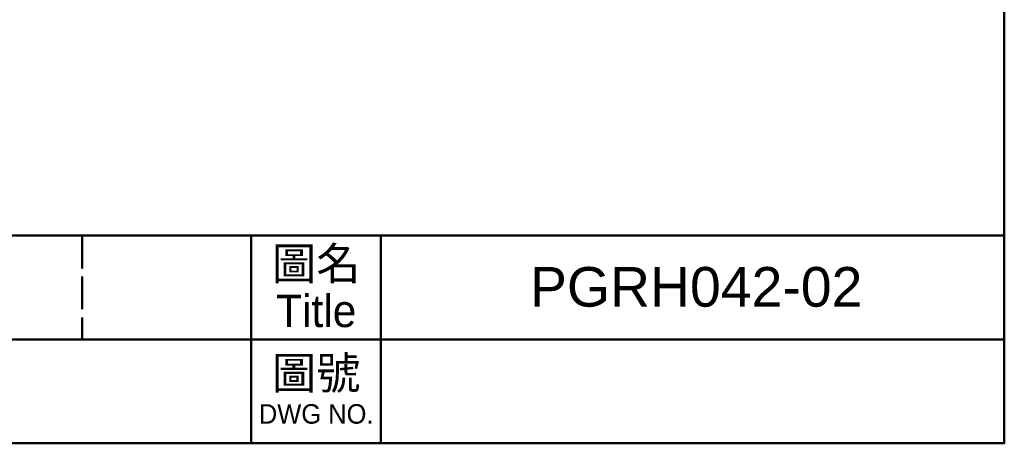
# Model space of a CAD drawing. Header units: millimetres. Extents: x 2723 to 3130, y 721 to 1006.
# Tile 5 of 8: x 3022 to 3130, y 721 to 767. Entities that reach past the tile are written whole.
import ezdxf

# ---------------------------------------------------------------- set-up
doc = ezdxf.new("R2010")
doc.units = ezdxf.units.MM
doc.linetypes.add('DASHED', pattern=[0.2068, 0.1655, -0.0413])
doc.layers.add('圖框', color=7, linetype='Continuous', lineweight=50)
doc.styles.add('預設-ISO', font='arial.ttf')

# ---------------------------------------------------------------- blocks, each defined once
blk = doc.blocks.new('標題欄框 下標註')
at = {"layer": '圖框', "linetype": 'DASHED', "ltscale": 15.230104}
blk.add_line((216.283, 89.91), (216.283, 81.91), dxfattribs=at)
at = {"layer": '圖框'}
for p, q in [((229.283, 89.91), (229.283, 73.91)), ((239.283, 89.91), (239.283, 73.91)), ((162.283, 81.91), (287.283, 81.91))]:
    blk.add_line(p, q, dxfattribs=at)
for points in [[(2.283, 89.91), (287.283, 89.91), (287.283, 273.91), (2.283, 273.91)], [(287.283, 89.91), (2.283, 89.91), (2.283, 73.91), (287.283, 73.91)]]:
    blk.add_lwpolyline(points, close=True, dxfattribs=at)
at = {"layer": '圖框', "color": 7, "attachment_point": 5, "line_spacing_factor": 0.875, "style": '預設-ISO'}
for s, insert, char_height, width in [('\\f新細明體|b0|i0;\\H2.5000;圖名\\PTitle', (234.302, 85.921), 2.5, 10.09163), ('\\f新細明體|b0|i0;\\H2.5000;圖號\\P\\f新細明體|b0|i0;\\H1.5000;DWG NO.', (234.297, 77.986), 3.5, 9.97321)]:
    blk.add_mtext(s, dxfattribs=dict(at, insert=insert, char_height=char_height, width=width))

msp = doc.modelspace()

# ---------------------------------------------------------------- block references
at = {"layer": '圖框', "xscale": 1.426940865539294, "yscale": 1.426940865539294, "zscale": 1.426940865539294}
msp.add_blockref('標題欄框 下標註', (2719.95, 615.38), dxfattribs=at)

# ---------------------------------------------------------------- texts
at = {"layer": '圖框', "insert": (3096.034, 738.016), "char_height": 4.356, "width": 64.08699, "attachment_point": 5, "style": '預設-ISO'}
msp.add_mtext('PGRH042-02', dxfattribs=at)

doc.saveas('drawing.dxf')
